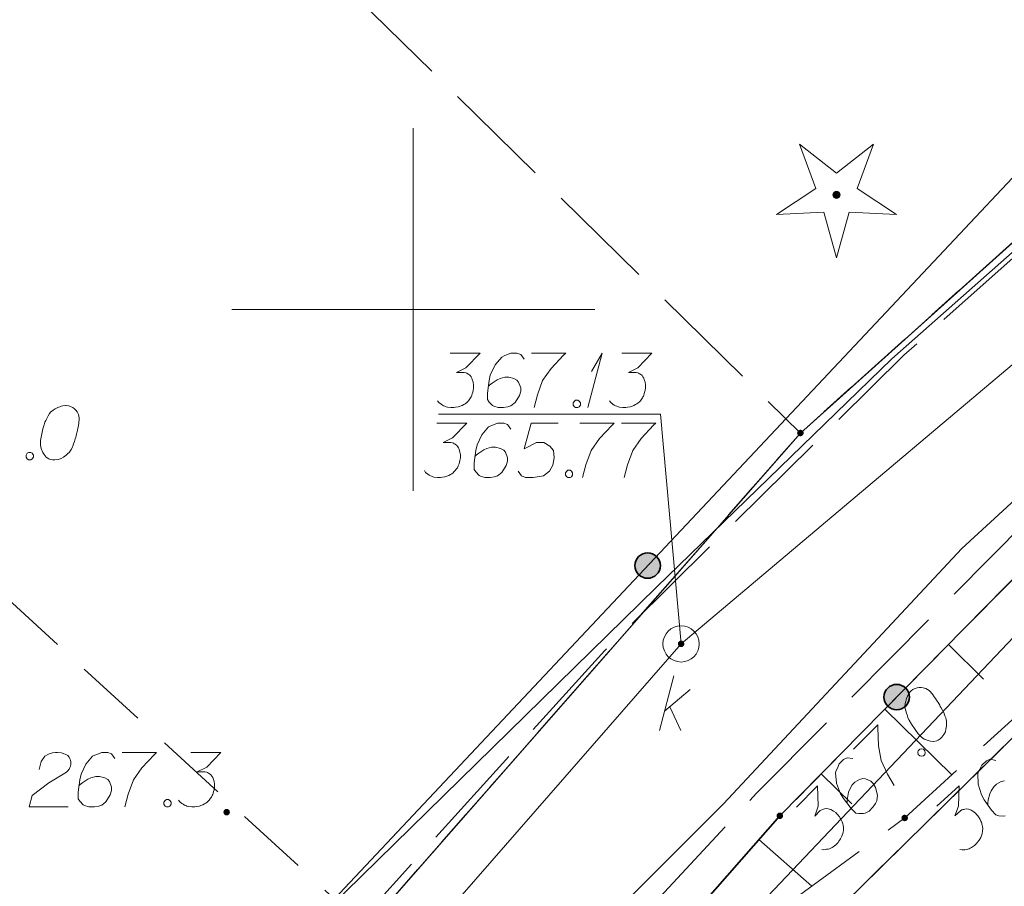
# Model space of a CAD drawing. Header units: metres. Extents: x 5555129 to 5555568, y 5636170 to 5636517.
# Tile 112 of 162: x 5555395 to 5555408, y 5636442 to 5636454. Entities that reach past the tile are written whole.
import ezdxf

# ---------------------------------------------------------------- set-up
doc = ezdxf.new("R2010")
doc.units = ezdxf.units.M
doc.header["$MEASUREMENT"] = 0
for name, pattern in [('L_0_04', [1.5, 1, -0.5]), ('L_0_05', [1.75, 1.25, -0.5]), ('L_0_06', [2, 1.5, -0.5]), ('PRZER1-1', [2, 1, -1]), ('PRZER3-1', [4, 3, -1])]:
    doc.linetypes.add(name, pattern=pattern)
for name, color, linetype, lineweight in [('#digitalizacja', 7, 'Continuous', 18), ('#przekroje', 7, 'L_0_04', 18), ('#skartowane', 7, 'Continuous', 18)]:
    doc.layers.add(name, color=color, linetype=linetype, lineweight=lineweight)
for name, color, linetype, lineweight, true_color in [('GEPPGD', 7, 'Continuous', 18, 0x008000), ('GESDZI', 7, 'Continuous', 18, 0x0a0909), ('GESKKL', 7, 'PRZER3-1', 18, 0x008000), ('GESUZY', 7, 'PRZER1-1', 18, 0x008000), ('GULENN', 1, 'Continuous', 18, 0xff0000)]:
    doc.layers.add(name, color=color, linetype=linetype, lineweight=lineweight, true_color=true_color)

# ---------------------------------------------------------------- blocks, each defined once
blk = doc.blocks.new('EPPGN')
blk.add_hatch(color=0).paths.add_polyline_path([(0, -0.09), (-0.027812, -0.085595), (-0.052901, -0.072812), (-0.072812, -0.052901), (-0.085595, -0.027812), (-0.09, 0), (-0.085595, 0.027812), (-0.072812, 0.052901), (-0.052901, 0.072812), (-0.027812, 0.085595), (0, 0.09), (0.027812, 0.085595), (0.052901, 0.072812), (0.072812, 0.052901), (0.085595, 0.027812), (0.09, 0), (0.085595, -0.027812), (0.072812, -0.052901), (0.052901, -0.072812), (0.027812, -0.085595)])
blk = doc.blocks.new('OBOP01_01')
at = {"linetype": 'Continuous', "lineweight": 18}
blk.add_hatch(color=0, dxfattribs=at).paths.add_polyline_path([(0, -0.1, 1), (0, 0.1, 1)])
at = {"color": 0, "linetype": 'Continuous', "lineweight": 18, "flags": 128}
blk.add_lwpolyline([(0, -1.74), (-0.35, -0.48), (-1.65, -0.54), (-0.57, 0.18), (-1.02, 1.4), (0, 0.6), (1.02, 1.4), (0.57, 0.18), (1.65, -0.54), (0.35, -0.48), (0, -1.74)], dxfattribs=at)
at = {"color": 0, "linetype": 'Continuous', "lineweight": 18}
blk.add_circle((0, 0), 0.1, dxfattribs=at)
blk = doc.blocks.new('*U317')
at = {"layer": '#skartowane', "color": 36, "linetype": 'ByBlock', "lineweight": 18, "true_color": 0x803300}
for p, q in [((5555403.391, 5636444.198), (5555403.592, 5636444.948)), ((5555403.462, 5636444.463), (5555403.816, 5636444.759)), ((5555403.533, 5636444.522), (5555403.687, 5636444.198))]:
    blk.add_line(p, q, dxfattribs=at)
blk = doc.blocks.new('*U318')
at = {"layer": '#skartowane', "color": 36, "linetype": 'ByBlock', "lineweight": 18, "true_color": 0x803300}
for q in [(5555402.403, 5636448.648), (5555402.456, 5636449.144)]:
    blk.add_line((5555402.603, 5636449.398), q, dxfattribs=at)

msp = doc.modelspace()

# ---------------------------------------------------------------- hatches: boundary and pattern name
at = {"layer": '#skartowane', "linetype": 'Continuous', "lineweight": 35}
h = msp.add_hatch(color=7, dxfattribs=at)
edge = h.paths.add_edge_path()
edge.add_arc((5555403.229, 5636446.469), 0.175, 0, 360)
at = {"layer": '#skartowane', "linetype": 'Continuous', "lineweight": 18}
h = msp.add_hatch(color=7, dxfattribs=at)
edge = h.paths.add_edge_path()
edge.add_arc((5555403.69, 5636445.39), 0.045, 0, 360)
at = {"layer": '#skartowane', "linetype": 'Continuous', "lineweight": 35}
h = msp.add_hatch(color=7, dxfattribs=at)
edge = h.paths.add_edge_path()
edge.add_arc((5555406.66, 5636444.657), 0.175, 0, 360)
at = {"layer": '#skartowane', "linetype": 'Continuous', "lineweight": 18}
h = msp.add_hatch(color=7, dxfattribs=at)
edge = h.paths.add_edge_path()
edge.add_arc((5555397.43, 5636443.07), 0.045, 0, 360)
h = msp.add_hatch(color=7, dxfattribs=at)
edge = h.paths.add_edge_path()
edge.add_arc((5555405.05, 5636443.02), 0.045, 0, 360)
h = msp.add_hatch(color=7, dxfattribs=at)
edge = h.paths.add_edge_path()
edge.add_arc((5555406.77, 5636442.99), 0.045, 0, 360)

# ---------------------------------------------------------------- linework, layer by layer
at = {"layer": '#digitalizacja', "color": 5, "linetype": 'Continuous', "lineweight": 18, "flags": 128}
for points in [[(5555451.99, 5636467.54), (5555441.906, 5636465.852), (5555428.432, 5636460.691), (5555416.795, 5636454.239), (5555413.272, 5636451.619), (5555410.494, 5636449.408), (5555407.558, 5636446.707)], [(5555407.558, 5636446.707), (5555404.272, 5636443.186), (5555399.619, 5636438.519), (5555394.658, 5636432.671), (5555389.343, 5636426.59), (5555383.867, 5636420.325), (5555376.743, 5636412.289), (5555370.792, 5636405.215), (5555363.981, 5636396.892), (5555347.841, 5636378.588), (5555342.113, 5636367.796), (5555339.77, 5636363.092), (5555337.162, 5636356.758), (5555333.91, 5636346.86)]]:
    msp.add_lwpolyline(points, dxfattribs=at)
at = {"layer": '#digitalizacja', "color": 1, "linetype": 'Continuous', "lineweight": 18, "flags": 128}
msp.add_lwpolyline([(5555411.571, 5636453.721), (5555406.592, 5636449.318), (5555403.351, 5636446.174), (5555396.128, 5636439.089), (5555379.678, 5636419.236)], dxfattribs=at)
at = {"layer": '#digitalizacja', "color": 36, "linetype": 'Continuous', "lineweight": 18, "true_color": 0x803300, "flags": 128}
for points in [[(5555400.324, 5636448.433), (5555400.738, 5636448.433), (5555400.543, 5636448.232), (5555400.413, 5636448.167), (5555400.519, 5636448.167), (5555400.543, 5636448.161), (5555400.555, 5636448.155), (5555400.566, 5636448.15), (5555400.578, 5636448.144), (5555400.602, 5636448.126), (5555400.614, 5636448.108), (5555400.625, 5636448.091), (5555400.631, 5636448.073), (5555400.643, 5636448.031), (5555400.649, 5636447.996), (5555400.649, 5636447.978), (5555400.649, 5636447.955), (5555400.643, 5636447.919), (5555400.637, 5636447.896), (5555400.631, 5636447.872), (5555400.625, 5636447.854), (5555400.62, 5636447.843), (5555400.614, 5636447.831), (5555400.608, 5636447.819), (5555400.596, 5636447.801), (5555400.578, 5636447.778), (5555400.561, 5636447.76), (5555400.549, 5636447.748), (5555400.531, 5636447.736), (5555400.513, 5636447.724), (5555400.49, 5636447.713), (5555400.478, 5636447.707), (5555400.436, 5636447.695), (5555400.401, 5636447.689), (5555400.377, 5636447.683), (5555400.336, 5636447.683), (5555400.289, 5636447.689), (5555400.271, 5636447.695), (5555400.253, 5636447.701), (5555400.236, 5636447.707), (5555400.218, 5636447.718), (5555400.2, 5636447.73), (5555400.171, 5636447.754), (5555400.153, 5636447.778)], [(5555401.346, 5636448.35), (5555401.299, 5636448.415), (5555401.246, 5636448.433), (5555401.163, 5636448.433), (5555401.104, 5636448.409), (5555401.068, 5636448.398), (5555401.039, 5636448.38), (5555400.944, 5636448.274), (5555400.879, 5636448.132), (5555400.862, 5636448.055), (5555400.838, 5636447.884), (5555400.838, 5636447.795), (5555400.862, 5636447.76), (5555400.909, 5636447.713), (5555400.927, 5636447.701), (5555400.986, 5636447.683), (5555401.062, 5636447.683), (5555401.121, 5636447.695), (5555401.163, 5636447.707), (5555401.222, 5636447.754), (5555401.281, 5636447.848), (5555401.299, 5636447.907), (5555401.299, 5636447.955), (5555401.269, 5636448.031), (5555401.246, 5636448.061), (5555401.204, 5636448.085), (5555401.133, 5636448.102), (5555401.08, 5636448.102), (5555401.015, 5636448.085), (5555400.974, 5636448.067), (5555400.903, 5636448.02), (5555400.868, 5636447.99), (5555400.85, 5636447.972)], [(5555401.995, 5636448.433), (5555401.623, 5636448.433), (5555401.529, 5636448.079), (5555401.7, 5636448.167), (5555401.801, 5636448.167), (5555401.883, 5636448.114), (5555401.93, 5636448.055), (5555401.942, 5636447.955), (5555401.925, 5636447.854), (5555401.877, 5636447.772), (5555401.795, 5636447.707), (5555401.653, 5636447.683), (5555401.547, 5636447.683), (5555401.493, 5636447.707), (5555401.446, 5636447.772)], [(5555402.297, 5636448.433), (5555402.769, 5636448.433), (5555402.739, 5636448.403), (5555402.568, 5636448.22), (5555402.45, 5636448.055), (5555402.379, 5636447.86), (5555402.332, 5636447.683)], [(5555402.869, 5636448.433), (5555403.342, 5636448.433), (5555403.312, 5636448.403), (5555403.141, 5636448.22), (5555403.023, 5636448.055), (5555402.952, 5636447.86), (5555402.905, 5636447.683)], [(5555402.131, 5636447.783), (5555402.161, 5636447.783), (5555402.178, 5636447.772), (5555402.196, 5636447.748), (5555402.196, 5636447.718), (5555402.178, 5636447.695), (5555402.161, 5636447.683), (5555402.131, 5636447.683), (5555402.114, 5636447.695), (5555402.096, 5636447.718), (5555402.096, 5636447.748), (5555402.114, 5636447.772), (5555402.131, 5636447.783)]]:
    msp.add_lwpolyline(points, dxfattribs=at)
at = {"layer": '#przekroje', "color": 7, "lineweight": 18, "flags": 128}
msp.add_lwpolyline([(5555409.456, 5636432.184), (5555392.514, 5636447.757)], dxfattribs=at)
at = {"layer": '#skartowane', "color": 7, "linetype": 'Continuous', "lineweight": 18}
msp.add_line((5555403.404, 5636448.556), (5555403.69, 5636445.39), dxfattribs=at)
at = {"layer": '#skartowane', "color": 7, "linetype": 'L_0_06', "lineweight": 18, "flags": 128}
msp.add_lwpolyline([(5555466.73, 5636461.06), (5555459.42, 5636465.04), (5555457.02, 5636465.41), (5555452.63, 5636465.61), (5555446.85, 5636465.37), (5555441.62, 5636464.51), (5555435.7, 5636462.77), (5555429.61, 5636460.27), (5555423.1, 5636457.3), (5555417.2, 5636453.95), (5555413.63, 5636451.67), (5555409.04, 5636447.68), (5555404.73, 5636443.33), (5555401.32, 5636439.67), (5555382.13, 5636416.99), (5555377.75, 5636411.8), (5555368.65, 5636401.73), (5555358.12, 5636389.68), (5555351.83, 5636382.05), (5555348.89, 5636378.21), (5555346.63, 5636374.93), (5555343.77, 5636370.29), (5555340.53, 5636363.52), (5555337.7, 5636355.88), (5555335.13, 5636347.53), (5555332.44, 5636339.45), (5555328.49, 5636328.74), (5555326.7, 5636324.3), (5555322.46, 5636312.61), (5555317.05, 5636297.8), (5555313.91, 5636289.91), (5555311.07, 5636291.5), (5555314.46, 5636298.64), (5555320.4, 5636315), (5555321.1, 5636318.34), (5555320.31, 5636318.97), (5555318.92, 5636319.26), (5555318.24, 5636323.4), (5555317.55, 5636325.21), (5555315.06, 5636326.83), (5555316.44, 5636329.16), (5555319.62, 5636328.9), (5555323.95, 5636328.36), (5555325.47, 5636329.83), (5555326.77, 5636332.37), (5555329.72, 5636340.51), (5555332.43, 5636348.61), (5555334.87, 5636356.71), (5555337.79, 5636364.47), (5555340.99, 5636371.16), (5555344.19, 5636376.65), (5555346.4, 5636379.74), (5555349.41, 5636383.74), (5555355.85, 5636391.61), (5555363.7, 5636400.4), (5555366.42, 5636403.59), (5555375.75, 5636414.19), (5555378.31, 5636418.36), (5555373.52, 5636420.79), (5555376.43, 5636424.38), (5555377.28, 5636425.23), (5555380.03, 5636423.16), (5555380.65, 5636423.75), (5555382.52, 5636422.14), (5555399.27, 5636441.57), (5555402.64, 5636445.3), (5555406.76, 5636449.37), (5555411.7, 5636453.77), (5555415.38, 5636456.22), (5555420.94, 5636459.52), (5555420.73, 5636460.05), (5555422.54, 5636460.95), (5555422.89, 5636460.42), (5555428.37, 5636462.98), (5555434.53, 5636465.46), (5555440.65, 5636467.74), (5555449.09, 5636469.87), (5555449.84, 5636470.61), (5555452.54, 5636472.11), (5555453.14, 5636471.36), (5555454.76, 5636472.78), (5555456.32, 5636474.81), (5555457.67, 5636477.44), (5555459.8, 5636481.39), (5555462.71, 5636485.66), (5555464.78, 5636483.78), (5555461.58, 5636479.17), (5555460.92, 5636476.08), (5555461.24, 5636473.64), (5555465.24, 5636467.56), (5555467.69, 5636464.02), (5555466.73, 5636461.06)], close=True, dxfattribs=at)
at = {"layer": '#skartowane', "color": 7, "linetype": 'Continuous', "lineweight": 35, "flags": 128}
for points in [[(5555426.28, 5636466.91), (5555425.15, 5636466.14), (5555426.85, 5636462.9), (5555422.54, 5636460.95), (5555420.37, 5636464.26), (5555418.92, 5636463.46), (5555420.73, 5636460.05), (5555415.26, 5636456.74), (5555411.39, 5636454.3), (5555410.93, 5636454.67), (5555398.91, 5636441.87)], [(5555416.44, 5636452.99), (5555413.88, 5636451.35), (5555409.29, 5636447.33), (5555405.05, 5636443.02), (5555401.85, 5636439.37), (5555385.16, 5636419.63), (5555384.27, 5636414.18), (5555389.21, 5636409.64)]]:
    msp.add_lwpolyline(points, dxfattribs=at)
at = {"layer": '#skartowane', "color": 36, "linetype": 'Continuous', "lineweight": 18, "true_color": 0x803300, "flags": 128}
for points in [[(5555383.1, 5636421.78), (5555403.69, 5636445.39), (5555416.05, 5636455.82)], [(5555400.507, 5636449.398), (5555400.921, 5636449.398), (5555400.726, 5636449.197), (5555400.596, 5636449.132), (5555400.702, 5636449.132), (5555400.726, 5636449.126), (5555400.738, 5636449.12), (5555400.749, 5636449.114), (5555400.761, 5636449.108), (5555400.785, 5636449.091), (5555400.797, 5636449.073), (5555400.808, 5636449.055), (5555400.814, 5636449.037), (5555400.826, 5636448.996), (5555400.832, 5636448.961), (5555400.832, 5636448.943), (5555400.832, 5636448.919), (5555400.826, 5636448.884), (5555400.82, 5636448.86), (5555400.814, 5636448.837), (5555400.808, 5636448.819), (5555400.803, 5636448.807), (5555400.797, 5636448.795), (5555400.791, 5636448.783), (5555400.779, 5636448.766), (5555400.761, 5636448.742), (5555400.744, 5636448.724), (5555400.732, 5636448.713), (5555400.714, 5636448.701), (5555400.696, 5636448.689), (5555400.673, 5636448.677), (5555400.661, 5636448.671), (5555400.619, 5636448.659), (5555400.584, 5636448.654), (5555400.56, 5636448.648), (5555400.519, 5636448.648), (5555400.472, 5636448.654), (5555400.454, 5636448.659), (5555400.436, 5636448.665), (5555400.419, 5636448.671), (5555400.401, 5636448.683), (5555400.383, 5636448.695), (5555400.354, 5636448.718), (5555400.336, 5636448.742)], [(5555401.529, 5636449.315), (5555401.482, 5636449.38), (5555401.429, 5636449.398), (5555401.346, 5636449.398), (5555401.287, 5636449.374), (5555401.251, 5636449.362), (5555401.222, 5636449.344), (5555401.127, 5636449.238), (5555401.062, 5636449.096), (5555401.045, 5636449.02), (5555401.021, 5636448.848), (5555401.021, 5636448.76), (5555401.045, 5636448.724), (5555401.092, 5636448.677), (5555401.11, 5636448.665), (5555401.169, 5636448.648), (5555401.245, 5636448.648), (5555401.304, 5636448.659), (5555401.346, 5636448.671), (5555401.405, 5636448.718), (5555401.464, 5636448.813), (5555401.482, 5636448.872), (5555401.482, 5636448.919), (5555401.452, 5636448.996), (5555401.429, 5636449.026), (5555401.387, 5636449.049), (5555401.316, 5636449.067), (5555401.263, 5636449.067), (5555401.198, 5636449.049), (5555401.157, 5636449.031), (5555401.086, 5636448.984), (5555401.051, 5636448.955), (5555401.033, 5636448.937)], [(5555401.629, 5636449.398), (5555402.102, 5636449.398), (5555402.072, 5636449.368), (5555401.901, 5636449.185), (5555401.783, 5636449.02), (5555401.712, 5636448.825), (5555401.665, 5636448.648)], [(5555402.875, 5636449.398), (5555403.288, 5636449.398), (5555403.094, 5636449.197), (5555402.964, 5636449.132), (5555403.07, 5636449.132), (5555403.094, 5636449.126), (5555403.105, 5636449.12), (5555403.117, 5636449.114), (5555403.129, 5636449.108), (5555403.153, 5636449.091), (5555403.164, 5636449.073), (5555403.176, 5636449.055), (5555403.182, 5636449.037), (5555403.194, 5636448.996), (5555403.2, 5636448.961), (5555403.2, 5636448.943), (5555403.2, 5636448.919), (5555403.194, 5636448.884), (5555403.188, 5636448.86), (5555403.182, 5636448.837), (5555403.176, 5636448.819), (5555403.17, 5636448.807), (5555403.164, 5636448.795), (5555403.159, 5636448.783), (5555403.147, 5636448.766), (5555403.129, 5636448.742), (5555403.111, 5636448.724), (5555403.1, 5636448.713), (5555403.082, 5636448.701), (5555403.064, 5636448.689), (5555403.04, 5636448.677), (5555403.029, 5636448.671), (5555402.987, 5636448.659), (5555402.952, 5636448.654), (5555402.928, 5636448.648), (5555402.887, 5636448.648), (5555402.84, 5636448.654), (5555402.822, 5636448.659), (5555402.804, 5636448.665), (5555402.787, 5636448.671), (5555402.769, 5636448.683), (5555402.751, 5636448.695), (5555402.722, 5636448.718), (5555402.704, 5636448.742)], [(5555402.237, 5636448.748), (5555402.267, 5636448.748), (5555402.285, 5636448.736), (5555402.302, 5636448.713), (5555402.302, 5636448.683), (5555402.285, 5636448.659), (5555402.267, 5636448.648), (5555402.237, 5636448.648), (5555402.22, 5636448.659), (5555402.202, 5636448.683), (5555402.202, 5636448.713), (5555402.22, 5636448.736), (5555402.237, 5636448.748)]]:
    msp.add_lwpolyline(points, dxfattribs=at)
at = {"layer": '#skartowane', "color": 7, "linetype": 'L_0_05', "lineweight": 18, "flags": 128}
msp.add_lwpolyline([(5555412.65, 5636448.37), (5555406.77, 5636442.99), (5555401.85, 5636439.37), (5555405.05, 5636443.02), (5555409.29, 5636447.33), (5555413.88, 5636451.35), (5555416.44, 5636452.99), (5555412.65, 5636448.37)], close=True, dxfattribs=at)
at = {"layer": '#skartowane', "color": 7, "linetype": 'Continuous', "lineweight": 18, "flags": 128}
for points in [[(5555395.221, 5636448.678), (5555395.209, 5636448.678), (5555395.174, 5636448.672), (5555395.15, 5636448.666), (5555395.133, 5636448.66), (5555395.103, 5636448.648), (5555395.068, 5636448.631), (5555395.038, 5636448.613), (5555395.009, 5636448.589), (5555394.991, 5636448.566), (5555394.973, 5636448.536), (5555394.956, 5636448.507), (5555394.938, 5636448.471), (5555394.926, 5636448.448), (5555394.914, 5636448.412), (5555394.897, 5636448.353), (5555394.879, 5636448.265), (5555394.867, 5636448.194), (5555394.867, 5636448.129), (5555394.873, 5636448.082), (5555394.897, 5636448.028), (5555394.914, 5636447.999), (5555394.944, 5636447.963), (5555394.979, 5636447.94), (5555394.997, 5636447.934), (5555395.032, 5636447.928), (5555395.062, 5636447.928), (5555395.109, 5636447.934), (5555395.15, 5636447.946), (5555395.18, 5636447.963), (5555395.221, 5636447.993), (5555395.239, 5636448.011), (5555395.263, 5636448.034), (5555395.28, 5636448.058), (5555395.292, 5636448.076), (5555395.304, 5636448.105), (5555395.31, 5636448.117), (5555395.322, 5636448.147), (5555395.334, 5636448.182), (5555395.345, 5636448.217), (5555395.351, 5636448.241), (5555395.357, 5636448.259), (5555395.363, 5636448.282), (5555395.375, 5636448.336), (5555395.381, 5636448.365), (5555395.387, 5636448.395), (5555395.393, 5636448.436), (5555395.398, 5636448.489), (5555395.398, 5636448.507), (5555395.393, 5636448.53), (5555395.387, 5636448.554), (5555395.369, 5636448.589), (5555395.351, 5636448.613), (5555395.334, 5636448.631), (5555395.31, 5636448.648), (5555395.286, 5636448.66), (5555395.269, 5636448.666), (5555395.251, 5636448.672), (5555395.221, 5636448.678)], [(5555403.404, 5636448.556), (5555400.349, 5636448.556)], [(5555394.702, 5636448.028), (5555394.731, 5636448.028), (5555394.749, 5636448.017), (5555394.767, 5636447.993), (5555394.767, 5636447.963), (5555394.749, 5636447.94), (5555394.731, 5636447.928), (5555394.702, 5636447.928), (5555394.684, 5636447.94), (5555394.666, 5636447.963), (5555394.666, 5636447.993), (5555394.684, 5636448.017), (5555394.702, 5636448.028)], [(5555407.373, 5636445.382), (5555407.858, 5636444.905)], [(5555406.858, 5636444.743), (5555406.85, 5636444.734), (5555406.829, 5636444.705), (5555406.817, 5636444.684), (5555406.809, 5636444.667), (5555406.796, 5636444.638), (5555406.784, 5636444.6), (5555406.776, 5636444.567), (5555406.772, 5636444.529), (5555406.777, 5636444.5), (5555406.785, 5636444.467), (5555406.794, 5636444.433), (5555406.807, 5636444.396), (5555406.815, 5636444.371), (5555406.832, 5636444.337), (5555406.862, 5636444.283), (5555406.913, 5636444.209), (5555406.955, 5636444.151), (5555407.001, 5636444.105), (5555407.039, 5636444.076), (5555407.093, 5636444.056), (5555407.127, 5636444.048), (5555407.173, 5636444.044), (5555407.215, 5636444.052), (5555407.231, 5636444.061), (5555407.26, 5636444.082), (5555407.281, 5636444.103), (5555407.31, 5636444.141), (5555407.33, 5636444.179), (5555407.339, 5636444.212), (5555407.346, 5636444.262), (5555407.346, 5636444.287), (5555407.346, 5636444.321), (5555407.342, 5636444.35), (5555407.337, 5636444.371), (5555407.325, 5636444.4), (5555407.32, 5636444.412), (5555407.307, 5636444.442), (5555407.29, 5636444.475), (5555407.274, 5636444.508), (5555407.261, 5636444.529), (5555407.252, 5636444.545), (5555407.24, 5636444.566), (5555407.21, 5636444.612), (5555407.193, 5636444.637), (5555407.176, 5636444.662), (5555407.151, 5636444.695), (5555407.117, 5636444.736), (5555407.105, 5636444.749), (5555407.084, 5636444.761), (5555407.063, 5636444.774), (5555407.025, 5636444.786), (5555406.996, 5636444.79), (5555406.971, 5636444.79), (5555406.941, 5636444.785), (5555406.916, 5636444.777), (5555406.9, 5636444.768), (5555406.883, 5636444.76), (5555406.858, 5636444.743)], [(5555406.497, 5636444.49), (5555407.419, 5636443.583)], [(5555406.067, 5636443.939), (5555406.399, 5636444.275), (5555406.399, 5636444.234), (5555406.409, 5636443.983), (5555406.444, 5636443.783), (5555406.534, 5636443.596), (5555406.627, 5636443.438)], [(5555406.957, 5636443.917), (5555406.978, 5636443.938), (5555406.998, 5636443.942), (5555407.028, 5636443.938), (5555407.049, 5636443.917), (5555407.053, 5636443.888), (5555407.049, 5636443.867), (5555407.028, 5636443.846), (5555407.008, 5636443.842), (5555406.978, 5636443.846), (5555406.957, 5636443.867), (5555406.953, 5636443.896), (5555406.957, 5636443.917)], [(5555394.846, 5636443.657), (5555394.876, 5636443.769), (5555394.923, 5636443.84), (5555394.976, 5636443.869), (5555395.029, 5636443.887), (5555395.071, 5636443.893), (5555395.1, 5636443.893), (5555395.153, 5636443.887), (5555395.189, 5636443.875), (5555395.206, 5636443.869), (5555395.242, 5636443.852), (5555395.26, 5636443.828), (5555395.271, 5636443.804), (5555395.277, 5636443.787), (5555395.283, 5636443.763), (5555395.283, 5636443.733), (5555395.277, 5636443.704), (5555395.271, 5636443.686), (5555395.26, 5636443.663), (5555395.242, 5636443.639), (5555395.224, 5636443.621), (5555394.982, 5636443.474), (5555394.752, 5636443.302), (5555394.71, 5636443.143), (5555395.248, 5636443.143)], [(5555395.891, 5636443.81), (5555395.844, 5636443.875), (5555395.791, 5636443.893), (5555395.708, 5636443.893), (5555395.649, 5636443.869), (5555395.614, 5636443.857), (5555395.584, 5636443.84), (5555395.49, 5636443.733), (5555395.425, 5636443.592), (5555395.407, 5636443.515), (5555395.384, 5636443.344), (5555395.384, 5636443.255), (5555395.407, 5636443.22), (5555395.454, 5636443.172), (5555395.472, 5636443.161), (5555395.531, 5636443.143), (5555395.608, 5636443.143), (5555395.667, 5636443.155), (5555395.708, 5636443.167), (5555395.767, 5636443.214), (5555395.827, 5636443.308), (5555395.844, 5636443.367), (5555395.844, 5636443.415), (5555395.815, 5636443.491), (5555395.791, 5636443.521), (5555395.75, 5636443.544), (5555395.679, 5636443.562), (5555395.626, 5636443.562), (5555395.561, 5636443.544), (5555395.519, 5636443.527), (5555395.449, 5636443.48), (5555395.413, 5636443.45), (5555395.395, 5636443.432)], [(5555395.992, 5636443.893), (5555396.464, 5636443.893), (5555396.435, 5636443.863), (5555396.263, 5636443.68), (5555396.145, 5636443.515), (5555396.074, 5636443.32), (5555396.027, 5636443.143)], [(5555396.937, 5636443.893), (5555397.35, 5636443.893), (5555397.155, 5636443.692), (5555397.025, 5636443.627), (5555397.131, 5636443.627), (5555397.155, 5636443.621), (5555397.167, 5636443.615), (5555397.179, 5636443.609), (5555397.19, 5636443.604), (5555397.214, 5636443.586), (5555397.226, 5636443.568), (5555397.238, 5636443.55), (5555397.244, 5636443.533), (5555397.256, 5636443.491), (5555397.261, 5636443.456), (5555397.261, 5636443.438), (5555397.261, 5636443.415), (5555397.256, 5636443.379), (5555397.25, 5636443.355), (5555397.244, 5636443.332), (5555397.238, 5636443.314), (5555397.232, 5636443.302), (5555397.226, 5636443.291), (5555397.22, 5636443.279), (5555397.208, 5636443.261), (5555397.19, 5636443.237), (5555397.173, 5636443.22), (5555397.161, 5636443.208), (5555397.143, 5636443.196), (5555397.126, 5636443.184), (5555397.102, 5636443.172), (5555397.09, 5636443.167), (5555397.049, 5636443.155), (5555397.013, 5636443.149), (5555396.99, 5636443.143), (5555396.948, 5636443.143), (5555396.901, 5636443.149), (5555396.883, 5636443.155), (5555396.866, 5636443.161), (5555396.848, 5636443.167), (5555396.83, 5636443.178), (5555396.813, 5636443.19), (5555396.783, 5636443.214), (5555396.765, 5636443.237)], [(5555406.056, 5636443.809), (5555405.976, 5636443.821), (5555405.926, 5636443.796), (5555405.869, 5636443.737), (5555405.844, 5636443.678), (5555405.828, 5636443.644), (5555405.819, 5636443.611), (5555405.829, 5636443.469), (5555405.884, 5636443.323), (5555405.927, 5636443.257), (5555406.032, 5636443.12), (5555406.095, 5636443.058), (5555406.137, 5636443.05), (5555406.204, 5636443.05), (5555406.225, 5636443.055), (5555406.279, 5636443.084), (5555406.333, 5636443.139), (5555406.366, 5636443.19), (5555406.386, 5636443.227), (5555406.394, 5636443.303), (5555406.368, 5636443.411), (5555406.338, 5636443.465), (5555406.305, 5636443.498), (5555406.229, 5636443.531), (5555406.192, 5636443.535), (5555406.146, 5636443.522), (5555406.084, 5636443.484), (5555406.046, 5636443.446), (5555406.013, 5636443.387), (5555405.997, 5636443.345), (5555405.981, 5636443.262), (5555405.977, 5636443.216), (5555405.977, 5636443.191)], [(5555408.024, 5636443.783), (5555407.946, 5636443.799), (5555407.895, 5636443.776), (5555407.834, 5636443.72), (5555407.806, 5636443.663), (5555407.788, 5636443.63), (5555407.778, 5636443.597), (5555407.78, 5636443.455), (5555407.828, 5636443.307), (5555407.866, 5636443.238), (5555407.965, 5636443.096), (5555408.024, 5636443.031), (5555408.066, 5636443.02), (5555408.133, 5636443.017), (5555408.154, 5636443.021)], [(5555405.62, 5636443.599), (5555406.043, 5636443.183)], [(5555408.146, 5636443.502), (5555408.099, 5636443.491), (5555408.035, 5636443.456), (5555407.996, 5636443.421), (5555407.96, 5636443.364), (5555407.941, 5636443.323), (5555407.921, 5636443.24), (5555407.915, 5636443.194), (5555407.914, 5636443.169)], [(5555405.28, 5636443.139), (5555405.57, 5636443.434), (5555405.577, 5636443.154), (5555405.532, 5636443.016), (5555405.607, 5636443.091), (5555405.627, 5636443.104), (5555405.64, 5636443.108), (5555405.652, 5636443.113), (5555405.665, 5636443.117), (5555405.694, 5636443.121), (5555405.715, 5636443.117), (5555405.736, 5636443.113), (5555405.753, 5636443.105), (5555405.79, 5636443.085), (5555405.82, 5636443.064), (5555405.832, 5636443.052), (5555405.849, 5636443.035), (5555405.87, 5636443.006), (5555405.883, 5636442.985), (5555405.896, 5636442.964), (5555405.904, 5636442.948), (5555405.908, 5636442.935), (5555405.913, 5636442.923), (5555405.917, 5636442.91), (5555405.921, 5636442.889), (5555405.926, 5636442.86), (5555405.926, 5636442.835), (5555405.926, 5636442.819), (5555405.922, 5636442.798), (5555405.918, 5636442.777), (5555405.91, 5636442.752), (5555405.906, 5636442.739), (5555405.885, 5636442.701), (5555405.865, 5636442.672), (5555405.852, 5636442.651), (5555405.823, 5636442.621), (5555405.786, 5636442.592), (5555405.769, 5636442.583), (5555405.753, 5636442.575), (5555405.736, 5636442.566), (5555405.715, 5636442.562), (5555405.694, 5636442.558), (5555405.657, 5636442.553), (5555405.628, 5636442.557)], [(5555407.215, 5636443.154), (5555407.52, 5636443.433), (5555407.512, 5636443.154), (5555407.46, 5636443.018), (5555407.538, 5636443.09), (5555407.559, 5636443.101), (5555407.572, 5636443.105), (5555407.585, 5636443.109), (5555407.598, 5636443.112), (5555407.627, 5636443.115), (5555407.648, 5636443.11), (5555407.668, 5636443.105), (5555407.685, 5636443.096), (5555407.721, 5636443.073), (5555407.749, 5636443.051), (5555407.761, 5636443.038), (5555407.777, 5636443.021), (5555407.797, 5636442.991), (5555407.809, 5636442.969), (5555407.82, 5636442.948), (5555407.828, 5636442.931), (5555407.831, 5636442.918), (5555407.835, 5636442.905), (5555407.839, 5636442.893), (5555407.842, 5636442.872), (5555407.845, 5636442.842), (5555407.844, 5636442.817), (5555407.843, 5636442.8), (5555407.838, 5636442.78), (5555407.833, 5636442.759), (5555407.823, 5636442.734), (5555407.819, 5636442.722), (5555407.796, 5636442.685), (5555407.774, 5636442.657), (5555407.76, 5636442.637), (5555407.73, 5636442.609), (5555407.691, 5636442.581), (5555407.674, 5636442.574), (5555407.657, 5636442.566), (5555407.64, 5636442.559), (5555407.619, 5636442.555), (5555407.598, 5636442.552), (5555407.56, 5636442.55), (5555407.531, 5636442.555)], [(5555396.6, 5636443.243), (5555396.63, 5636443.243), (5555396.647, 5636443.232), (5555396.665, 5636443.208), (5555396.665, 5636443.178), (5555396.647, 5636443.155), (5555396.63, 5636443.143), (5555396.6, 5636443.143), (5555396.582, 5636443.155), (5555396.565, 5636443.178), (5555396.565, 5636443.208), (5555396.582, 5636443.232), (5555396.6, 5636443.243)], [(5555404.762, 5636442.691), (5555405.493, 5636442.05)]]:
    msp.add_lwpolyline(points, dxfattribs=at)
at = {"layer": '#skartowane', "color": 7, "linetype": 'Continuous', "lineweight": 35}
for centre in [(5555403.229, 5636446.469), (5555406.66, 5636444.657)]:
    msp.add_circle(centre, 0.175, dxfattribs=at)
at = {"layer": '#skartowane', "color": 36, "linetype": 'Continuous', "lineweight": 18, "true_color": 0x803300}
msp.add_circle((5555403.69, 5636445.39), 0.25, dxfattribs=at)
at = {"layer": '#skartowane', "color": 96}
msp.add_point((5555405.83, 5636451.58), dxfattribs=at)
at = {"color": 7, "linetype": 'Continuous', "lineweight": 18, "flags": 128}
for points in [[(5555400, 5636447.5), (5555400, 5636452.5)], [(5555397.5, 5636450), (5555402.5, 5636450)]]:
    msp.add_lwpolyline(points, dxfattribs=at)
at = {"layer": 'GESDZI', "color": 96, "linetype": 'Continuous', "lineweight": 18, "flags": 128}
for points in [[(5555404.056, 5636487.362), (5555410.3, 5636486.373), (5555419.458, 5636484.97), (5555412.888, 5636476.818), (5555402.335, 5636463.614), (5555411.98, 5636454.27), (5555405.333, 5636448.297), (5555379.69, 5636419.03), (5555375.778, 5636420.866), (5555363.378, 5636428.062), (5555343.955, 5636438.82)], [(5555274.997, 5636234.98), (5555279.944, 5636236.523), (5555284.476, 5636241.337), (5555311.27, 5636293.99), (5555320.16, 5636317.28), (5555322.368, 5636323.208), (5555323.59, 5636326.49), (5555326.04, 5636333.05), (5555329.61, 5636344.98), (5555332.15, 5636353.64), (5555334.3, 5636361.82), (5555338.11, 5636369.71), (5555344.55, 5636379.2), (5555375.95, 5636415.45), (5555379.69, 5636419.03), (5555405.333, 5636448.297), (5555411.98, 5636454.27), (5555423.54, 5636462.48), (5555437.099, 5636466.554), (5555448.915, 5636470.374), (5555453.72, 5636472.454), (5555460.799, 5636470.534), (5555464.253, 5636468.493)], [(5555464.253, 5636468.493), (5555468.332, 5636465.003), (5555467.116, 5636460.589), (5555457.224, 5636464.58), (5555451.868, 5636465.418), (5555446.84, 5636464.597), (5555437.185, 5636462.46), (5555430.383, 5636458.569), (5555420.669, 5636454.714), (5555413.799, 5636449.56), (5555402.789, 5636438.708), (5555389.734, 5636423.873), (5555383.39, 5636416.92), (5555384.32, 5636411.24), (5555356.08, 5636382.6), (5555342.54, 5636360.36), (5555325.26, 5636314.3)]]:
    msp.add_lwpolyline(points, dxfattribs=at)
msp.add_lwpolyline([(5555404.073, 5636395.02), (5555398.748, 5636398.735), (5555383.39, 5636416.92), (5555389.734, 5636423.873), (5555402.789, 5636438.708), (5555413.799, 5636449.56), (5555420.669, 5636454.714), (5555430.383, 5636458.569), (5555437.185, 5636462.46), (5555446.84, 5636464.597), (5555451.868, 5636465.418), (5555457.224, 5636464.58), (5555467.116, 5636460.589), (5555464.207, 5636454.062), (5555454.524, 5636438.193), (5555447.06, 5636429.289), (5555430.735, 5636417.459), (5555423.635, 5636411.745), (5555415.606, 5636406.363), (5555409.758, 5636401.08), (5555404.073, 5636395.02)], close=True, dxfattribs=at)
at = {"layer": 'GESKKL', "color": 96, "linetype": 'PRZER3-1', "lineweight": 18, "ltscale": 0.5, "true_color": 0x008000}
for points in [[(5555376.662, 5636475.914), (5555379.212, 5636473.963), (5555405.333, 5636448.297), (5555379.69, 5636419.03), (5555375.778, 5636420.866), (5555363.378, 5636428.062), (5555343.955, 5636438.82)], [(5555405.333, 5636448.297), (5555411.98, 5636454.27), (5555402.335, 5636463.614)]]:
    msp.add_lwpolyline(points, dxfattribs=at)
msp.add_lwpolyline([(5555447.06, 5636429.289), (5555454.524, 5636438.193), (5555464.207, 5636454.062), (5555467.116, 5636460.589), (5555457.224, 5636464.58), (5555451.868, 5636465.418), (5555446.84, 5636464.597), (5555437.185, 5636462.46), (5555430.383, 5636458.569), (5555420.669, 5636454.714), (5555413.799, 5636449.56), (5555402.789, 5636438.708), (5555389.734, 5636423.873), (5555383.39, 5636416.92), (5555398.748, 5636398.735), (5555404.073, 5636395.02), (5555409.758, 5636401.08), (5555415.606, 5636406.363), (5555423.635, 5636411.745), (5555430.735, 5636417.459), (5555447.06, 5636429.289)], close=True, dxfattribs=at)
at = {"layer": 'GESUZY', "color": 96, "linetype": 'PRZER1-1', "lineweight": 18, "ltscale": 0.5, "true_color": 0x008000}
for points in [[(5555356.08, 5636382.6), (5555384.32, 5636411.24), (5555383.39, 5636416.92), (5555389.734, 5636423.873), (5555402.789, 5636438.708), (5555413.799, 5636449.56), (5555420.669, 5636454.714), (5555430.383, 5636458.569), (5555437.185, 5636462.46), (5555446.84, 5636464.597), (5555451.868, 5636465.418), (5555457.224, 5636464.58), (5555467.116, 5636460.589), (5555468.332, 5636465.003), (5555464.253, 5636468.493), (5555460.799, 5636470.534), (5555453.72, 5636472.454), (5555448.915, 5636470.374), (5555437.099, 5636466.554), (5555423.54, 5636462.48), (5555411.98, 5636454.27), (5555405.333, 5636448.297), (5555379.69, 5636419.03)], [(5555405.333, 5636448.297), (5555411.98, 5636454.27), (5555402.335, 5636463.614)], [(5555405.333, 5636448.297), (5555379.69, 5636419.03), (5555375.778, 5636420.866), (5555363.378, 5636428.062), (5555343.955, 5636438.82)]]:
    msp.add_lwpolyline(points, dxfattribs=at)
msp.add_lwpolyline([(5555447.06, 5636429.289), (5555454.524, 5636438.193), (5555464.207, 5636454.062), (5555467.116, 5636460.589), (5555457.224, 5636464.58), (5555451.868, 5636465.418), (5555446.84, 5636464.597), (5555437.185, 5636462.46), (5555430.383, 5636458.569), (5555420.669, 5636454.714), (5555413.799, 5636449.56), (5555402.789, 5636438.708), (5555389.734, 5636423.873), (5555383.39, 5636416.92), (5555398.748, 5636398.735), (5555404.073, 5636395.02), (5555409.758, 5636401.08), (5555415.606, 5636406.363), (5555423.635, 5636411.745), (5555430.735, 5636417.459), (5555447.06, 5636429.289)], close=True, dxfattribs=at)
at = {"layer": 'GULENN', "color": 1, "linetype": 'Continuous', "lineweight": 18, "true_color": 0xff0000, "flags": 128}
msp.add_lwpolyline([(5555402.6, 5636439.5), (5555410.22, 5636447.54)], dxfattribs=at)

# ---------------------------------------------------------------- block references
at = {"layer": '#skartowane', "color": 96, "linetype": 'Continuous', "xscale": 0.5, "yscale": 0.5, "zscale": 0.5}
msp.add_blockref('OBOP01_01', (5555405.83, 5636451.58), dxfattribs=at)
at = {"layer": '#skartowane', "color": 36, "linetype": 'Continuous', "lineweight": 18, "true_color": 0x803300}
for name in ['*U318', '*U317']:
    msp.add_blockref(name, (0, 0), dxfattribs=at)
at = {"layer": 'GEPPGD', "color": 96, "lineweight": 18, "true_color": 0x008000, "xscale": 0.5, "yscale": 0.5, "zscale": 0.5, "rotation": 90}
msp.add_blockref('EPPGN', (5555405.333, 5636448.297), dxfattribs=at)

doc.saveas('drawing.dxf')
